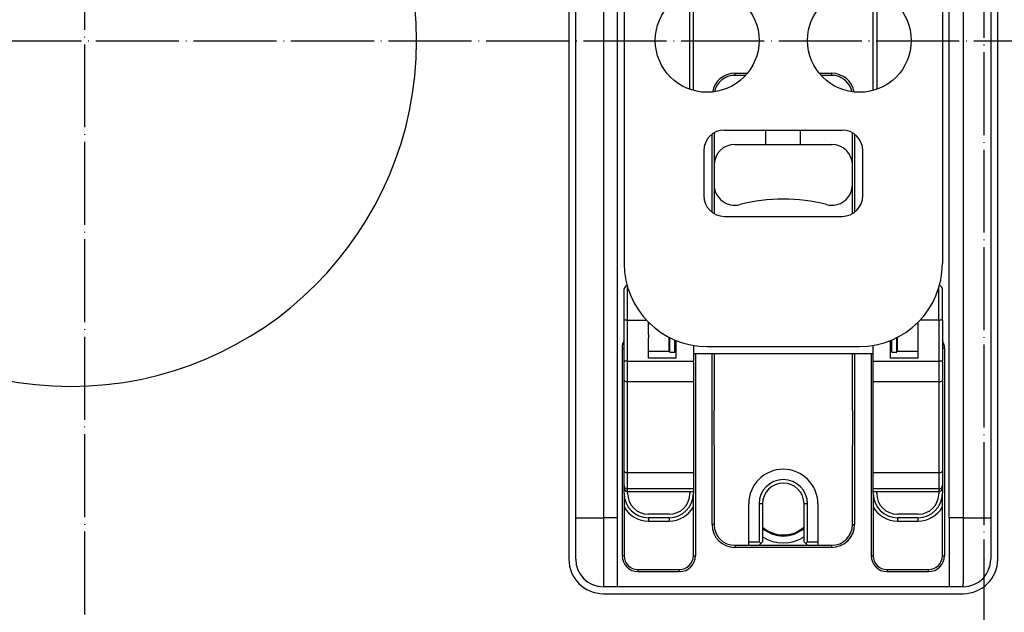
# Model space of a CAD drawing. Extents: x -1763 to 4575, y -3429 to 1051.
# Tile 139 of 174: x 2593 to 2735, y -1805 to -1719. Entities that reach past the tile are written whole.
import ezdxf

# ---------------------------------------------------------------- set-up
doc = ezdxf.new("R2010")
doc.units = 0
doc.linetypes.add('DASHED', pattern=[15, 7, -8])
doc.linetypes.add('DOT_CENTER', pattern=[14, 12, -1, 0, -1])
doc.layers.get('0').update_dxf_attribs({"linetype": 'CONTINUOUS'})
doc.layers.add('1', color=7, linetype='CONTINUOUS')

# ---------------------------------------------------------------- blocks, each defined once
blk = doc.blocks.new('E7018-24101__193', base_point=(2900, -1958.68))
at = {"color": 1, "linetype": 'CONTINUOUS'}
for p, q in [((2672, -1646.88), (2672, -1796.88)), ((2734, -1796.88), (2734, -1646.88)), ((2677, -1801.88), (2729, -1801.88))]:
    blk.add_line(p, q, dxfattribs=at)
for centre, radius, start, end in [((2600, -1721.88), 50, 90, -90), ((2600, -1721.88), 50, -90, 90), ((2677, -1796.88), 5, 180, -90), ((2729, -1796.88), 5, -90, 0)]:
    blk.add_arc(centre, radius, start, end, dxfattribs=at)
blk = doc.blocks.new('BUSHING_E7018-21702_1__260', base_point=(2708, -1793.38))
at = {"color": 1, "linetype": 'CONTINUOUS'}
for radius, start, end in [(5, 0, 180), (4.5, -131.8103, -75), (4.5, -75, -48.1897)]:
    blk.add_arc((2703, -1788.88), radius, start, end, dxfattribs=at)
blk = doc.blocks.new('BUSHINGS_POGOTOWER__263', base_point=(2708, -1793.38))
blk.add_blockref('BUSHING_E7018-21702_1__260', (2708, -1793.38))
blk = doc.blocks.new('SMALLPARTS__301', base_point=(2940, -1972.18))
blk.add_blockref('BUSHINGS_POGOTOWER__263', (2708, -1793.38))
blk = doc.blocks.new('E7018-64101__302', base_point=(2940, -1972.18))
for name, p in [('SMALLPARTS__301', (2940, -1972.18)), ('E7018-24101__193', (2900, -1958.68))]:
    blk.add_blockref(name, p)
blk = doc.blocks.new('DUT_BOARD__303', base_point=(2884.31, -1929.7))
at = {"color": 1, "linetype": 'CONTINUOUS'}
for start, end in [(90, -90), (-90, 90)]:
    blk.add_arc((2600, -1721.88), 50, start, end, dxfattribs=at)
blk = doc.blocks.new('STIFF_ASSY_DUTBD__304', base_point=(2940, -1972.18))
for name, p in [('E7018-64101__302', (2940, -1972.18)), ('DUT_BOARD__303', (2884.31, -1929.7))]:
    blk.add_blockref(name, p)
blk = doc.blocks.new('DOWEL_PIN_5X22DIN6325__346', base_point=(2693, -1780.38))
at = {"color": 1, "linetype": 'CONTINUOUS'}
blk.add_line((2693, -1780.38), (2693, -1775.38), dxfattribs=at)
blk = doc.blocks.new('DOWEL_PIN_5X22DIN6325__347', base_point=(2713, -1780.38))
at = {"color": 1, "linetype": 'CONTINUOUS'}
blk.add_line((2713, -1775.38), (2713, -1780.38), dxfattribs=at)
blk = doc.blocks.new('NEEDLE_BEARING_0509_1__348', base_point=(2725.5, -1781.38))
at = {"color": 1, "linetype": 'CONTINUOUS'}
blk.add_line((2725.5, -1774.38), (2725.5, -1781.38), dxfattribs=at)
blk = doc.blocks.new('NEEDLE_BEARING_0509_3__350', base_point=(2680.5, -1781.38))
at = {"color": 1, "linetype": 'CONTINUOUS'}
blk.add_line((2680.5, -1781.38), (2680.5, -1774.38), dxfattribs=at)
blk = doc.blocks.new('BEARING_PARTS__351', base_point=(2680.5, -1781.38))
for name, p in [('NEEDLE_BEARING_0509_3__350', (2680.5, -1781.38)), ('NEEDLE_BEARING_0509_1__348', (2725.5, -1781.38)), ('DOWEL_PIN_5X22DIN6325__346', (2693, -1780.38)), ('DOWEL_PIN_5X22DIN6325__347', (2713, -1780.38))]:
    blk.add_blockref(name, p)
blk = doc.blocks.new('PLATE_E7018-27702__352', base_point=(2673, -1800.88))
at = {"color": 1, "linetype": 'CONTINUOUS'}
for p, q in [((2673, -1743.88), (2673, -1699.88)), ((2733, -1699.88), (2733, -1743.88)), ((2673, -1745.88), (2673, -1743.88)), ((2733, -1743.88), (2733, -1745.88)), ((2673, -1746.88), (2673, -1745.88)), ((2733, -1745.88), (2733, -1746.88)), ((2673, -1748.88), (2673, -1746.88)), ((2733, -1746.88), (2733, -1748.88)), ((2673, -1775.38), (2673, -1748.88)), ((2733, -1748.88), (2733, -1775.38)), ((2683.5, -1764.38), (2683.5, -1764.88)), ((2686.5, -1764.88), (2686.5, -1764.79)), ((2719.5, -1764.79), (2719.5, -1764.88)), ((2722.5, -1764.88), (2722.5, -1764.38)), ((2680, -1770.97), (2680, -1768.38)), ((2680.5, -1771.22), (2680.5, -1768.38)), ((2690, -1768.38), (2690, -1771.22)), ((2716, -1771.22), (2716, -1768.38)), ((2725.5, -1768.38), (2725.5, -1771.22)), ((2726, -1768.38), (2726, -1770.97)), ((2680, -1784.14), (2680, -1770.97)), ((2680.5, -1774.38), (2680.5, -1771.22)), ((2690, -1771.22), (2690, -1784.39)), ((2716, -1784.39), (2716, -1771.22)), ((2725.5, -1771.22), (2725.5, -1774.38)), ((2726, -1770.97), (2726, -1784.14)), ((2680.5, -1781.38), (2680.5, -1774.38)), ((2725.5, -1774.38), (2725.5, -1781.38)), ((2673, -1777.38), (2673, -1775.38)), ((2733, -1775.38), (2733, -1777.38)), ((2673, -1777.88), (2673, -1777.38)), ((2733, -1777.38), (2733, -1777.88)), ((2673, -1778.38), (2673, -1777.88)), ((2673, -1780.38), (2673, -1778.38)), ((2733, -1777.88), (2733, -1778.38)), ((2733, -1778.38), (2733, -1780.38)), ((2673, -1790.88), (2673, -1780.38)), ((2733, -1780.38), (2733, -1790.88)), ((2680.5, -1784.39), (2680.5, -1781.38)), ((2725.5, -1781.38), (2725.5, -1784.39)), ((2680, -1786.23), (2680, -1784.14)), ((2680.5, -1786.71), (2680.5, -1784.39)), ((2690, -1784.39), (2690, -1786.71)), ((2716, -1786.71), (2716, -1784.39)), ((2725.5, -1784.39), (2725.5, -1786.71)), ((2726, -1784.14), (2726, -1786.23)), ((2680, -1786.59), (2680, -1786.23)), ((2680, -1787.38), (2680, -1786.59)), ((2680.5, -1787.09), (2680.5, -1786.71)), ((2680.5, -1787.38), (2680.5, -1787.09)), ((2689.5, -1787.09), (2689.5, -1787.38)), ((2690, -1786.71), (2690, -1787.09)), ((2690, -1787.09), (2690, -1787.38)), ((2716, -1787.09), (2716, -1786.71)), ((2716, -1787.38), (2716, -1787.09)), ((2716.5, -1787.38), (2716.5, -1787.09)), ((2725.5, -1786.71), (2725.5, -1787.09)), ((2725.5, -1787.09), (2725.5, -1787.38)), ((2726, -1786.23), (2726, -1786.59)), ((2726, -1786.59), (2726, -1787.38)), ((2686.5, -1790.38), (2683.5, -1790.38)), ((2722.5, -1790.38), (2719.5, -1790.38)), ((2673, -1796.88), (2673, -1790.88)), ((2686.5, -1790.88), (2683.5, -1790.88)), ((2683.5, -1790.88), (2683.5, -1791.38)), ((2683.5, -1791.38), (2686.5, -1791.38)), ((2686.5, -1790.88), (2686.5, -1791.38)), ((2722.5, -1790.88), (2719.5, -1790.88)), ((2719.5, -1790.88), (2719.5, -1791.38)), ((2719.5, -1791.38), (2722.5, -1791.38)), ((2722.5, -1791.38), (2722.5, -1790.88)), ((2733, -1790.88), (2733, -1796.88)), ((2677, -1800.38), (2677, -1800.88)), ((2729, -1800.88), (2729, -1800.38)), ((2679, -1800.88), (2677, -1800.88)), ((2727, -1800.88), (2679, -1800.88)), ((2729, -1800.88), (2727, -1800.88))]:
    blk.add_line(p, q, dxfattribs=at)
for centre, radius, start, end in [((2686.5, -1768.38), 3.5, 88.3628, 90), ((2686.5, -1768.38), 3, 88.0898, 90), ((2686.5, -1768.38), 3, 70.5288, 74.534), ((2719.5, -1768.38), 3, 105.466, 109.4712), ((2719.5, -1768.38), 3.5, 90, 91.6372), ((2719.5, -1768.38), 3, 90, 91.9102), ((2683.5, -1787.38), 3.5, 180, -90), ((2683.5, -1787.38), 3, 180, -90), ((2686.5, -1787.38), 3, -90, 0), ((2686.5, -1787.38), 3.5, -90, 0), ((2719.5, -1787.38), 3.5, 180, -90), ((2719.5, -1787.38), 3, 180, -90), ((2722.5, -1787.38), 3, -90, 0), ((2722.5, -1787.38), 3.5, -90, 0), ((2683.5, -1787.38), 4, -151.045, -90), ((2686.5, -1787.38), 4, -90, -28.955), ((2719.5, -1787.38), 4, -151.045, -90), ((2722.5, -1787.38), 4, -90, -28.955), ((2703, -1788.93), 4.6, -130.7057, -49.2943), ((2703, -1788.93), 5.6, -122.3924, -57.6076), ((2677, -1796.88), 4, 180, -90), ((2729, -1796.88), 4, -90, 0)]:
    blk.add_arc(centre, radius, start, end, dxfattribs=at)
blk = doc.blocks.new('PLATE_ASSY_E7018-67702_353', base_point=(2673, -1800.88))
for name, p in [('PLATE_E7018-27702__352', (2673, -1800.88)), ('BEARING_PARTS__351', (2680.5, -1781.38))]:
    blk.add_blockref(name, p)
blk = doc.blocks.new('DOWEL_PIN_5X50_DIN6325_354', base_point=(2700.5, -1736.88))
at = {"color": 1, "linetype": 'CONTINUOUS'}
for p, q in [((2700.5, -1708.88), (2700.5, -1706.88)), ((2705.5, -1708.88), (2705.5, -1706.88)), ((2700.5, -1736.88), (2700.5, -1734.79)), ((2705.5, -1736.88), (2705.5, -1734.79))]:
    blk.add_line(p, q, dxfattribs=at)
blk = doc.blocks.new('LATCH_E7018-21201_1__356', base_point=(2693, -1794.88))
at = {"color": 1, "linetype": 'CONTINUOUS'}
for p, q in [((2696, -1736.88), (2710, -1736.88)), ((2693, -1739.88), (2693, -1742.68)), ((2713, -1742.68), (2713, -1739.88)), ((2693, -1742.68), (2693, -1746.38)), ((2713, -1745.88), (2713, -1742.68)), ((2713, -1746.89), (2713, -1745.88)), ((2693, -1746.38), (2693, -1746.89)), ((2693, -1767.19), (2693, -1775.38)), ((2713, -1775.38), (2713, -1767.19)), ((2693, -1780.38), (2693, -1775.38)), ((2713, -1775.38), (2713, -1780.38)), ((2693, -1780.38), (2693, -1787.88)), ((2713, -1787.78), (2713, -1780.38)), ((2693, -1787.88), (2693, -1791.88)), ((2698, -1794.38), (2698, -1788.88)), ((2699.5, -1788.88), (2699.5, -1794.38)), ((2700, -1788.88), (2699.5, -1788.88)), ((2700, -1788.88), (2700, -1794.38)), ((2706, -1794.38), (2706, -1788.88)), ((2706.5, -1788.88), (2706, -1788.88)), ((2706.5, -1794.38), (2706.5, -1788.88)), ((2708, -1788.88), (2708, -1794.38)), ((2713, -1791.88), (2713, -1787.78)), ((2698, -1794.88), (2698, -1794.38)), ((2698, -1794.38), (2699.5, -1794.38)), ((2699.5, -1794.38), (2699.75, -1794.63)), ((2699.75, -1794.63), (2699.5, -1794.88)), ((2700, -1794.38), (2699.75, -1794.63)), ((2706, -1794.38), (2706.25, -1794.63)), ((2706.5, -1794.38), (2706.25, -1794.63)), ((2706.5, -1794.88), (2706.25, -1794.63)), ((2706.5, -1794.38), (2708, -1794.38)), ((2708, -1794.38), (2708, -1794.88)), ((2696, -1794.88), (2698, -1794.88)), ((2698, -1794.88), (2699.5, -1794.88)), ((2706.5, -1794.88), (2708, -1794.88)), ((2708, -1794.88), (2710, -1794.88))]:
    blk.add_line(p, q, dxfattribs=at)
for centre, radius, start, end in [((2696, -1739.88), 3, 90, 180), ((2710, -1739.88), 3, 0, 90), ((2696, -1742.68), 3, 180, -75.5225), ((2710, -1742.68), 3, -104.4775, 0), ((2703, -1769.79), 25, 90, 104.4775), ((2703, -1769.79), 25, 75.5225, 90), ((2703, -1788.88), 5, 0, 180), ((2703, -1788.88), 3.5, 0, 180), ((2703, -1788.88), 3, 0, 180), ((2696, -1791.88), 3, 180, -90), ((2710, -1791.88), 3, -90, 0)]:
    blk.add_arc(centre, radius, start, end, dxfattribs=at)
blk = doc.blocks.new('LOCK_ASSY__357', base_point=(2693, -1794.88))
for name, p in [('DOWEL_PIN_5X50_DIN6325_354', (2700.5, -1736.88)), ('LATCH_E7018-21201_1__356', (2693, -1794.88))]:
    blk.add_blockref(name, p)
blk = doc.blocks.new('LEVER_E7018-25001__358', base_point=(2680, -1766.12))
at = {"color": 1, "linetype": 'CONTINUOUS'}
for p, q in [((2681, -1657.3), (2683.5, -1657.3)), ((2681, -1657.79), (2681, -1657.3)), ((2681, -1658.52), (2681, -1657.79)), ((2683.5, -1657.79), (2681, -1657.79)), ((2686.5, -1657.3), (2690, -1657.3)), ((2690, -1657.79), (2686.5, -1657.79)), ((2690, -1657.3), (2690, -1657.79)), ((2690, -1657.79), (2690, -1658.52)), ((2716, -1657.3), (2719.5, -1657.3)), ((2716, -1657.79), (2716, -1657.3)), ((2719.5, -1657.79), (2716, -1657.79)), ((2716, -1658.52), (2716, -1657.79)), ((2722.5, -1657.3), (2725, -1657.3)), ((2725, -1657.79), (2722.5, -1657.79)), ((2725, -1657.79), (2725, -1657.3)), ((2725, -1658.52), (2725, -1657.79)), ((2680, -1658.71), (2680, -1658.3)), ((2680, -1659.12), (2680, -1658.71)), ((2680, -1660.55), (2680, -1659.12)), ((2681, -1658.52), (2681, -1659.69)), ((2683.5, -1658.52), (2681, -1658.52)), ((2690, -1658.52), (2686.5, -1658.52)), ((2690, -1658.52), (2690, -1659.69)), ((2719.5, -1658.52), (2716, -1658.52)), ((2716, -1659.69), (2716, -1658.52)), ((2725, -1658.52), (2722.5, -1658.52)), ((2725, -1658.52), (2725, -1659.69)), ((2726, -1658.3), (2726, -1658.71)), ((2726, -1658.71), (2726, -1659.12)), ((2726, -1659.12), (2726, -1660.55)), ((2680, -1661.55), (2680, -1660.55)), ((2681, -1660.69), (2681, -1659.69)), ((2683.5, -1659.69), (2681, -1659.69)), ((2681, -1662.92), (2681, -1660.69)), ((2683.5, -1660.69), (2681, -1660.69)), ((2690, -1659.69), (2686.5, -1659.69)), ((2690, -1660.69), (2686.5, -1660.69)), ((2690, -1659.69), (2690, -1660.69)), ((2690, -1660.69), (2690, -1663.42)), ((2719.5, -1659.69), (2716, -1659.69)), ((2716, -1660.69), (2716, -1659.69)), ((2719.5, -1660.69), (2716, -1660.69)), ((2716, -1663.42), (2716, -1660.69)), ((2725, -1659.69), (2722.5, -1659.69)), ((2725, -1660.69), (2722.5, -1660.69)), ((2725, -1660.69), (2725, -1659.69)), ((2725, -1662.92), (2725, -1660.69)), ((2726, -1660.55), (2726, -1661.55)), ((2680, -1663.42), (2680, -1661.55)), ((2726, -1661.55), (2726, -1663.42)), ((2680, -1664.42), (2680, -1663.42)), ((2690, -1663.42), (2690, -1664.42)), ((2716, -1664.42), (2716, -1663.42)), ((2726, -1663.42), (2726, -1664.42)), ((2680, -1668.38), (2680, -1664.42)), ((2690, -1664.42), (2690, -1668.88)), ((2716, -1668.88), (2716, -1664.42)), ((2726, -1664.42), (2726, -1668.38)), ((2680, -1669.38), (2680, -1668.38)), ((2680, -1675.29), (2680, -1669.38)), ((2690, -1668.88), (2690, -1669.88)), ((2716, -1669.88), (2716, -1668.88)), ((2726, -1668.38), (2726, -1669.38)), ((2726, -1669.38), (2726, -1675.29)), ((2690, -1669.88), (2690, -1675.29)), ((2716, -1675.29), (2716, -1669.88)), ((2680, -1675.38), (2680, -1675.29)), ((2680, -1675.38), (2680, -1676.21)), ((2680, -1681.18), (2680, -1676.21)), ((2690, -1675.29), (2690, -1675.34)), ((2690, -1675.34), (2690, -1675.38)), ((2690, -1675.38), (2690, -1680.31)), ((2716, -1675.34), (2716, -1675.29)), ((2716, -1675.38), (2716, -1675.34)), ((2716, -1680.31), (2716, -1675.38)), ((2726, -1675.29), (2726, -1675.38)), ((2726, -1675.38), (2726, -1676.21)), ((2726, -1681.18), (2726, -1676.21)), ((2681, -1680.31), (2681, -1688.97)), ((2690, -1680.62), (2690, -1680.31)), ((2690, -1680.62), (2716, -1680.62)), ((2716, -1680.62), (2716, -1680.31)), ((2725, -1680.31), (2725, -1688.97)), ((2680, -1681.18), (2680, -1684.38)), ((2726, -1681.18), (2726, -1684.38)), ((2680, -1684.38), (2680, -1688.97)), ((2726, -1684.38), (2726, -1688.97)), ((2680, -1688.97), (2680, -1737.29)), ((2680, -1688.97), (2681, -1688.97)), ((2725, -1688.97), (2681, -1688.97)), ((2725, -1688.97), (2726, -1688.97)), ((2726, -1688.97), (2726, -1737.29)), ((2711.5, -1696.38), (2694.5, -1696.38)), ((2691.5, -1699.38), (2691.5, -1705.88)), ((2714.5, -1705.88), (2714.5, -1699.38)), ((2694.5, -1708.88), (2711.5, -1708.88)), ((2694.5, -1734.79), (2711.5, -1734.79)), ((2680, -1737.29), (2680, -1748.16)), ((2691.5, -1737.79), (2691.5, -1744.29)), ((2714.5, -1744.29), (2714.5, -1737.79)), ((2726, -1737.29), (2726, -1748.16)), ((2694.5, -1747.29), (2711.5, -1747.29)), ((2680, -1748.16), (2680, -1749.16)), ((2680, -1749.16), (2680, -1754.12)), ((2726, -1748.16), (2726, -1749.16)), ((2726, -1749.16), (2726, -1754.12)), ((2692, -1766.12), (2714, -1766.12))]:
    blk.add_line(p, q, dxfattribs=at)
for centre in [(2692, -1721.83), (2714, -1721.83)]:
    blk.add_circle(centre, 7.5, dxfattribs=at)
for centre, radius, start, end in [((2681, -1658.3), 1, 90, 180), ((2725, -1658.3), 1, 0, 90), ((2694.5, -1699.38), 3, 90, 180), ((2711.5, -1699.38), 3, 0, 90), ((2694.5, -1705.88), 3, 180, -90), ((2711.5, -1705.88), 3, -90, 0), ((2694.5, -1737.79), 3, 90, 180), ((2711.5, -1737.79), 3, 0, 90), ((2694.5, -1744.29), 3, 180, -90), ((2711.5, -1744.29), 3, -90, 0), ((2692, -1754.12), 12, 180, -90), ((2714, -1754.12), 12, -90, 0)]:
    blk.add_arc(centre, radius, start, end, dxfattribs=at)
for points in [[(2680, -1658.71), (2680, -1658.55), (2680.05, -1658.39), (2680.22, -1658.11), (2680.35, -1657.99), (2680.65, -1657.83), (2680.82, -1657.79), (2681, -1657.79)], [(2725, -1657.79), (2725.18, -1657.79), (2725.35, -1657.83), (2725.65, -1657.99), (2725.78, -1658.11), (2725.95, -1658.39), (2726, -1658.55), (2726, -1658.71)], [(2681, -1658.52), (2680.82, -1658.52), (2680.65, -1658.54), (2680.35, -1658.65), (2680.22, -1658.73), (2680.05, -1658.91), (2680, -1659.02), (2680, -1659.12)], [(2725, -1658.52), (2725.18, -1658.52), (2725.35, -1658.54), (2725.65, -1658.65), (2725.78, -1658.73), (2725.95, -1658.91), (2726, -1659.02), (2726, -1659.12)], [(2681, -1659.69), (2680.82, -1659.69), (2680.65, -1659.73), (2680.35, -1659.88), (2680.22, -1659.99), (2680.05, -1660.25), (2680, -1660.4), (2680, -1660.55)], [(2680, -1661.55), (2680, -1661.4), (2680.05, -1661.25), (2680.22, -1660.99), (2680.35, -1660.88), (2680.65, -1660.73), (2680.82, -1660.69), (2681, -1660.69)], [(2726, -1660.55), (2726, -1660.4), (2725.95, -1660.25), (2725.78, -1659.99), (2725.65, -1659.88), (2725.35, -1659.73), (2725.18, -1659.69), (2725, -1659.69)], [(2725, -1660.69), (2725.18, -1660.69), (2725.35, -1660.73), (2725.65, -1660.88), (2725.78, -1660.99), (2725.95, -1661.25), (2726, -1661.4), (2726, -1661.55)], [(2681, -1680.31), (2680.82, -1680.31), (2680.65, -1680.35), (2680.35, -1680.5), (2680.22, -1680.61), (2680.05, -1680.88), (2680, -1681.03), (2680, -1681.18)], [(2726, -1681.18), (2726, -1681.03), (2725.95, -1680.88), (2725.78, -1680.61), (2725.65, -1680.5), (2725.35, -1680.35), (2725.18, -1680.31), (2725, -1680.31)]]:
    blk.add_open_spline(points, degree=3, knots=[0, 0, 0, 0, 1, 1, 2, 2, 3, 3, 3, 3], dxfattribs=at)
blk = doc.blocks.new('RETAIN_RING_DIN6799-4__360', base_point=(2686.6, -1766.94))
at = {"color": 1, "linetype": 'CONTINUOUS'}
for p, q in [((2686.6, -1766.94), (2686.6, -1764.84)), ((2687.3, -1766.94), (2687.3, -1765.16)), ((2686.6, -1766.94), (2687.3, -1766.94))]:
    blk.add_line(p, q, dxfattribs=at)
blk = doc.blocks.new('RETAIN_RING_DIN6799-4__361', base_point=(2718.7, -1766.94))
at = {"color": 1, "linetype": 'CONTINUOUS'}
for p, q in [((2719.4, -1766.94), (2719.4, -1764.84)), ((2718.7, -1766.94), (2718.7, -1765.16)), ((2718.7, -1766.94), (2719.4, -1766.94))]:
    blk.add_line(p, q, dxfattribs=at)
blk = doc.blocks.new('CAM_E7018-25002__362', base_point=(2680, -1787.09))
at = {"color": 1, "linetype": 'CONTINUOUS'}
for p, q in [((2680.5, -1762.29), (2680.5, -1757.55)), ((2725.5, -1762.29), (2725.5, -1757.55)), ((2680, -1760.09), (2680, -1757.79)), ((2726, -1760.09), (2726, -1757.79)), ((2680, -1762.29), (2680, -1760.09)), ((2726, -1762.29), (2726, -1760.09)), ((2680, -1764.49), (2680, -1762.29)), ((2680.5, -1762.29), (2680, -1762.29)), ((2680.5, -1762.29), (2683.21, -1762.29)), ((2680.5, -1768.22), (2680.5, -1762.29)), ((2683.5, -1762.79), (2683.5, -1762.59)), ((2683.5, -1764.38), (2683.5, -1762.79)), ((2722.5, -1762.79), (2722.5, -1762.59)), ((2722.5, -1764.38), (2722.5, -1762.79)), ((2725.5, -1762.29), (2722.79, -1762.29)), ((2725.5, -1762.29), (2725.5, -1768.22)), ((2726, -1762.29), (2725.5, -1762.29)), ((2726, -1762.29), (2726, -1764.49)), ((2680, -1766.38), (2680, -1764.49)), ((2683.5, -1764.38), (2683.5, -1764.88)), ((2722.5, -1764.88), (2722.5, -1764.38)), ((2726, -1764.49), (2726, -1766.38)), ((2683.5, -1765.38), (2683.5, -1764.88)), ((2683.5, -1766.79), (2683.5, -1765.38)), ((2687.5, -1767.79), (2687.5, -1765.24)), ((2690, -1765.95), (2690, -1766.38)), ((2716, -1766.38), (2716, -1765.95)), ((2718.5, -1767.79), (2718.5, -1765.24)), ((2722.5, -1765.38), (2722.5, -1764.88)), ((2722.5, -1766.79), (2722.5, -1765.38)), ((2680, -1768.22), (2680, -1766.38)), ((2683.5, -1767.79), (2683.5, -1766.79)), ((2690, -1766.38), (2690, -1767.19)), ((2716, -1767.19), (2690, -1767.19)), ((2690, -1767.19), (2690, -1768.22)), ((2716, -1767.19), (2716, -1766.38)), ((2716, -1768.22), (2716, -1767.19)), ((2722.5, -1767.79), (2722.5, -1766.79)), ((2726, -1766.38), (2726, -1768.22)), ((2680, -1768.38), (2680, -1768.22)), ((2680.5, -1768.22), (2680, -1768.22)), ((2680, -1770.97), (2680, -1768.38)), ((2680.5, -1768.38), (2680.5, -1768.22)), ((2680.5, -1768.22), (2690, -1768.22)), ((2680.5, -1771.22), (2680.5, -1768.38)), ((2687.5, -1767.79), (2683.5, -1767.79)), ((2690, -1768.38), (2690, -1768.22)), ((2690, -1768.38), (2690, -1771.22)), ((2716, -1768.38), (2716, -1768.22)), ((2716, -1768.22), (2725.5, -1768.22)), ((2716, -1771.22), (2716, -1768.38)), ((2722.5, -1767.79), (2718.5, -1767.79)), ((2725.5, -1768.38), (2725.5, -1768.22)), ((2726, -1768.22), (2725.5, -1768.22)), ((2725.5, -1768.38), (2725.5, -1771.22)), ((2726, -1768.38), (2726, -1768.22)), ((2726, -1768.38), (2726, -1770.97)), ((2680, -1784.14), (2680, -1770.97)), ((2690, -1771.22), (2680.5, -1771.22)), ((2680.5, -1774.38), (2680.5, -1771.22)), ((2690, -1771.22), (2690, -1784.39)), ((2716, -1784.39), (2716, -1771.22)), ((2725.5, -1771.22), (2716, -1771.22)), ((2725.5, -1771.22), (2725.5, -1774.38)), ((2726, -1770.97), (2726, -1784.14)), ((2680.5, -1781.38), (2680.5, -1774.38)), ((2725.5, -1774.38), (2725.5, -1781.38)), ((2680.5, -1784.39), (2680.5, -1781.38)), ((2725.5, -1781.38), (2725.5, -1784.39)), ((2680, -1786.23), (2680, -1784.14)), ((2690, -1784.39), (2680.5, -1784.39)), ((2680.5, -1786.71), (2680.5, -1784.39)), ((2690, -1784.39), (2690, -1786.71)), ((2716, -1786.71), (2716, -1784.39)), ((2725.5, -1784.39), (2716, -1784.39)), ((2725.5, -1784.39), (2725.5, -1786.71)), ((2726, -1784.14), (2726, -1786.23)), ((2680, -1786.59), (2680, -1786.23)), ((2690, -1786.71), (2680.5, -1786.71)), ((2680.5, -1787.09), (2680.5, -1786.71)), ((2680.5, -1787.09), (2690, -1787.09)), ((2690, -1786.71), (2690, -1787.09)), ((2716, -1787.09), (2716, -1786.71)), ((2725.5, -1786.71), (2716, -1786.71)), ((2716, -1787.09), (2725.5, -1787.09)), ((2725.5, -1786.71), (2725.5, -1787.09)), ((2726, -1786.23), (2726, -1786.59))]:
    blk.add_line(p, q, dxfattribs=at)
for centre, start, end in [((2680.5, -1757.79), 98.3013, 180), ((2725.5, -1757.79), 0, 81.6987), ((2680.5, -1786.59), 180, -90), ((2725.5, -1786.59), -90, 0)]:
    blk.add_arc(centre, 0.5, start, end, dxfattribs=at)
for points in [[(2680, -1770.97), (2680, -1771.01), (2680.02, -1771.06), (2680.11, -1771.13), (2680.17, -1771.16), (2680.33, -1771.21), (2680.41, -1771.22), (2680.5, -1771.22)], [(2725.5, -1771.22), (2725.59, -1771.22), (2725.67, -1771.21), (2725.83, -1771.16), (2725.89, -1771.13), (2725.98, -1771.06), (2726, -1771.01), (2726, -1770.97)], [(2680, -1784.14), (2680, -1784.18), (2680.02, -1784.23), (2680.11, -1784.3), (2680.17, -1784.33), (2680.33, -1784.38), (2680.41, -1784.39), (2680.5, -1784.39)], [(2725.5, -1784.39), (2725.59, -1784.39), (2725.67, -1784.38), (2725.83, -1784.33), (2725.89, -1784.3), (2725.98, -1784.23), (2726, -1784.18), (2726, -1784.14)], [(2680, -1786.23), (2680, -1786.31), (2680.02, -1786.4), (2680.11, -1786.54), (2680.17, -1786.6), (2680.33, -1786.68), (2680.41, -1786.71), (2680.5, -1786.71)], [(2725.5, -1786.71), (2725.59, -1786.71), (2725.67, -1786.68), (2725.83, -1786.6), (2725.89, -1786.54), (2725.98, -1786.4), (2726, -1786.31), (2726, -1786.23)]]:
    blk.add_open_spline(points, degree=3, knots=[0, 0, 0, 0, 1, 1, 2, 2, 3, 3, 3, 3], dxfattribs=at)
blk = doc.blocks.new('PIN_E7018-23702_1__363', base_point=(2680, -1764.79))
at = {"color": 1, "linetype": 'CONTINUOUS'}
for p, q in [((2680, -1762.29), (2680, -1760.09)), ((2726, -1762.29), (2726, -1760.09)), ((2680, -1764.49), (2680, -1762.29)), ((2726, -1762.29), (2726, -1764.49)), ((2686.5, -1764.79), (2686.51, -1764.79)), ((2719.49, -1764.79), (2719.5, -1764.79))]:
    blk.add_line(p, q, dxfattribs=at)
blk = doc.blocks.new('RAIL_E7018-23701_1__365', base_point=(2680, -1766.79))
at = {"color": 1, "linetype": 'CONTINUOUS'}
for p, q in [((2683.5, -1649.79), (2683.5, -1645.79)), ((2683.5, -1645.79), (2686.5, -1645.79)), ((2686.5, -1649.79), (2686.5, -1645.79)), ((2683.5, -1649.79), (2686.5, -1649.79)), ((2683.5, -1652.38), (2683.5, -1649.79)), ((2686.5, -1652.38), (2686.5, -1649.79)), ((2683.5, -1652.38), (2683.5, -1652.88)), ((2686.5, -1652.88), (2686.5, -1652.38)), ((2683.5, -1653.38), (2683.5, -1652.88)), ((2683.5, -1662.92), (2683.5, -1653.38)), ((2686.5, -1653.38), (2686.5, -1652.88)), ((2686.5, -1662.92), (2686.5, -1653.38)), ((2680.5, -1662.92), (2680, -1663.42)), ((2680, -1664.42), (2680, -1663.42)), ((2683.5, -1662.92), (2680.5, -1662.92)), ((2680.5, -1664.42), (2680.5, -1662.92)), ((2683.5, -1664.42), (2683.5, -1662.92)), ((2689.5, -1662.92), (2686.5, -1662.92)), ((2686.5, -1664.42), (2686.5, -1662.92)), ((2689.5, -1662.92), (2690, -1663.42)), ((2689.5, -1662.92), (2689.5, -1664.42)), ((2690, -1663.42), (2690, -1664.42)), ((2680.5, -1664.42), (2680, -1664.42)), ((2680, -1668.38), (2680, -1664.42)), ((2683.5, -1664.42), (2680.5, -1664.42)), ((2689.5, -1664.42), (2686.5, -1664.42)), ((2689.5, -1664.42), (2690, -1664.42)), ((2690, -1664.42), (2690, -1668.88)), ((2680, -1669.38), (2680, -1668.38)), ((2680, -1675.29), (2680, -1669.38)), ((2690, -1668.88), (2690, -1669.88)), ((2690, -1669.88), (2690, -1675.29)), ((2680, -1675.38), (2680, -1675.29)), ((2680, -1675.38), (2680, -1676.21)), ((2680, -1681.18), (2680, -1676.21)), ((2680.5, -1675.38), (2680.5, -1675.29)), ((2690, -1675.29), (2690, -1675.34)), ((2690, -1675.34), (2690, -1675.38)), ((2690, -1675.38), (2690, -1680.31)), ((2690, -1680.62), (2690, -1680.31)), ((2680, -1681.18), (2680, -1684.38)), ((2680, -1684.38), (2680, -1688.97)), ((2680, -1688.97), (2680, -1737.29)), ((2689.5, -1728.9), (2689.5, -1714.76)), ((2690, -1729.06), (2690, -1714.61)), ((2680, -1737.29), (2680, -1748.16)), ((2680, -1748.16), (2680, -1749.16)), ((2683.5, -1762.79), (2683.5, -1762.59)), ((2683.5, -1764.38), (2683.5, -1762.79)), ((2683.5, -1762.79), (2683.7, -1762.79)), ((2683.5, -1764.38), (2683.5, -1764.88)), ((2686.5, -1764.88), (2686.5, -1764.79)), ((2683.5, -1765.38), (2683.5, -1764.88)), ((2683.5, -1766.79), (2683.5, -1765.38)), ((2686.5, -1765.38), (2686.5, -1764.88)), ((2686.5, -1766.79), (2686.5, -1765.38)), ((2683.5, -1766.79), (2686.5, -1766.79))]:
    blk.add_line(p, q, dxfattribs=at)
blk = doc.blocks.new('RAIL_E7018-23701_2__366', base_point=(2716, -1766.79))
at = {"color": 1, "linetype": 'CONTINUOUS'}
for p, q in [((2719.5, -1645.79), (2722.5, -1645.79)), ((2719.5, -1649.79), (2719.5, -1645.79)), ((2722.5, -1649.79), (2722.5, -1645.79)), ((2719.5, -1649.79), (2722.5, -1649.79)), ((2719.5, -1652.38), (2719.5, -1649.79)), ((2722.5, -1652.38), (2722.5, -1649.79)), ((2719.5, -1652.38), (2719.5, -1652.88)), ((2722.5, -1652.88), (2722.5, -1652.38)), ((2719.5, -1653.38), (2719.5, -1652.88)), ((2719.5, -1662.92), (2719.5, -1653.38)), ((2722.5, -1653.38), (2722.5, -1652.88)), ((2722.5, -1662.92), (2722.5, -1653.38)), ((2716.5, -1662.92), (2716, -1663.42)), ((2716, -1664.42), (2716, -1663.42)), ((2719.5, -1662.92), (2716.5, -1662.92)), ((2716.5, -1664.42), (2716.5, -1662.92)), ((2719.5, -1664.42), (2719.5, -1662.92)), ((2722.5, -1664.42), (2722.5, -1662.92)), ((2725.5, -1662.92), (2722.5, -1662.92)), ((2725.5, -1662.92), (2725.5, -1664.42)), ((2725.5, -1662.92), (2726, -1663.42)), ((2726, -1663.42), (2726, -1664.42)), ((2716, -1668.88), (2716, -1664.42)), ((2716.5, -1664.42), (2716, -1664.42)), ((2719.5, -1664.42), (2716.5, -1664.42)), ((2725.5, -1664.42), (2722.5, -1664.42)), ((2725.5, -1664.42), (2726, -1664.42)), ((2726, -1664.42), (2726, -1668.38)), ((2716, -1669.88), (2716, -1668.88)), ((2726, -1668.38), (2726, -1669.38)), ((2726, -1669.38), (2726, -1675.29)), ((2716, -1675.29), (2716, -1669.88)), ((2716, -1675.34), (2716, -1675.29)), ((2716, -1675.38), (2716, -1675.34)), ((2716, -1680.31), (2716, -1675.38)), ((2716.5, -1675.38), (2716.5, -1675.29)), ((2725.5, -1675.29), (2725.5, -1675.38)), ((2726, -1675.29), (2726, -1675.38)), ((2726, -1675.38), (2726, -1676.21)), ((2726, -1681.18), (2726, -1676.21)), ((2716, -1680.62), (2716, -1680.31)), ((2726, -1681.18), (2726, -1684.38)), ((2726, -1684.38), (2726, -1688.97)), ((2726, -1688.97), (2726, -1737.29)), ((2716, -1729.06), (2716, -1714.61)), ((2716.5, -1714.76), (2716.5, -1728.9)), ((2726, -1737.29), (2726, -1748.16)), ((2726, -1748.16), (2726, -1749.16)), ((2722.3, -1762.79), (2722.5, -1762.79)), ((2722.5, -1762.79), (2722.5, -1762.59)), ((2722.5, -1764.38), (2722.5, -1762.79)), ((2719.5, -1764.79), (2719.5, -1764.88)), ((2722.5, -1764.88), (2722.5, -1764.38)), ((2719.5, -1765.38), (2719.5, -1764.88)), ((2719.5, -1766.79), (2719.5, -1765.38)), ((2722.5, -1765.38), (2722.5, -1764.88)), ((2722.5, -1766.79), (2722.5, -1765.38)), ((2719.5, -1766.79), (2722.5, -1766.79))]:
    blk.add_line(p, q, dxfattribs=at)
blk = doc.blocks.new('CLAMP_ASSY__368', base_point=(2680, -1787.09))
for name, p in [('RAIL_E7018-23701_1__365', (2680, -1766.79)), ('RAIL_E7018-23701_2__366', (2716, -1766.79)), ('LEVER_E7018-25001__358', (2680, -1766.12)), ('CAM_E7018-25002__362', (2680, -1787.09)), ('PIN_E7018-23702_1__363', (2680, -1764.79)), ('RETAIN_RING_DIN6799-4__360', (2686.6, -1766.94)), ('RETAIN_RING_DIN6799-4__361', (2718.7, -1766.94))]:
    blk.add_blockref(name, p)
blk = doc.blocks.new('PIN_E7018-23703_8__370', base_point=(2729, -1780.38))
at = {"color": 1, "linetype": 'CONTINUOUS'}
for p, q in [((2729, -1775.38), (2729, -1775.88)), ((2729, -1775.88), (2729, -1779.88)), ((2733, -1775.38), (2733, -1777.38)), ((2733, -1778.38), (2733, -1780.38)), ((2729, -1779.88), (2729, -1780.32)), ((2729, -1780.32), (2729, -1780.38))]:
    blk.add_line(p, q, dxfattribs=at)
blk = doc.blocks.new('PIN_E7018-23703_7__371', base_point=(2729, -1748.88))
at = {"color": 1, "linetype": 'CONTINUOUS'}
for p, q in [((2729, -1743.88), (2729, -1744.38)), ((2729, -1744.38), (2729, -1748.38)), ((2733, -1743.88), (2733, -1745.88)), ((2733, -1746.88), (2733, -1748.88)), ((2729, -1748.38), (2729, -1748.82)), ((2729, -1748.82), (2729, -1748.88))]:
    blk.add_line(p, q, dxfattribs=at)
blk = doc.blocks.new('PIN_E7018-23703_2__375', base_point=(2673, -1748.88))
at = {"color": 1, "linetype": 'CONTINUOUS'}
for p, q in [((2673, -1745.88), (2673, -1743.88)), ((2677, -1743.88), (2677, -1744.38)), ((2677, -1744.38), (2677, -1748.38)), ((2673, -1748.88), (2673, -1746.88)), ((2677, -1748.38), (2677, -1748.88))]:
    blk.add_line(p, q, dxfattribs=at)
blk = doc.blocks.new('PIN_E7018-23703_1__376', base_point=(2673, -1780.38))
at = {"color": 1, "linetype": 'CONTINUOUS'}
for p, q in [((2673, -1777.38), (2673, -1775.38)), ((2677, -1775.38), (2677, -1775.88)), ((2677, -1775.88), (2677, -1779.88)), ((2673, -1780.38), (2673, -1778.38)), ((2677, -1779.88), (2677, -1780.38))]:
    blk.add_line(p, q, dxfattribs=at)
blk = doc.blocks.new('LATCHPINS__377', base_point=(2673, -1780.38))
for name, p in [('PIN_E7018-23703_2__375', (2673, -1748.88)), ('PIN_E7018-23703_7__371', (2729, -1748.88)), ('PIN_E7018-23703_1__376', (2673, -1780.38)), ('PIN_E7018-23703_8__370', (2729, -1780.38))]:
    blk.add_blockref(name, p)
blk = doc.blocks.new('Z_STAGE_PLATE__378', base_point=(2673, -1800.88))
at = {"color": 1, "linetype": 'CONTINUOUS'}
for p, q in [((2679, -1652.88), (2679, -1790.88)), ((2727, -1790.88), (2727, -1652.88)), ((2673, -1743.88), (2673, -1699.88)), ((2677, -1699.88), (2677, -1743.88)), ((2729, -1699.88), (2729, -1743.88)), ((2733, -1699.88), (2733, -1743.88)), ((2696, -1726.58), (2696, -1726.88)), ((2696, -1726.58), (2697.81, -1726.58)), ((2697.55, -1726.88), (2696, -1726.88)), ((2708.19, -1726.58), (2710, -1726.58)), ((2710, -1726.88), (2708.45, -1726.88)), ((2710, -1726.88), (2710, -1726.58)), ((2692.7, -1746.69), (2692.7, -1735.39)), ((2693, -1735.19), (2693, -1739.88)), ((2713, -1739.88), (2713, -1735.19)), ((2713.3, -1735.39), (2713.3, -1746.69)), ((2693, -1739.88), (2693, -1742.68)), ((2713, -1742.68), (2713, -1739.88)), ((2693, -1742.68), (2693, -1746.38)), ((2713, -1745.88), (2713, -1742.68)), ((2673, -1745.88), (2673, -1743.88)), ((2677, -1743.88), (2677, -1744.38)), ((2677, -1744.38), (2677, -1748.38)), ((2729, -1743.88), (2729, -1744.38)), ((2729, -1744.38), (2729, -1748.38)), ((2733, -1743.88), (2733, -1745.88)), ((2673, -1746.88), (2673, -1745.88)), ((2713, -1746.89), (2713, -1745.88)), ((2733, -1745.88), (2733, -1746.88)), ((2673, -1748.88), (2673, -1746.88)), ((2693, -1746.38), (2693, -1746.89)), ((2733, -1746.88), (2733, -1748.88)), ((2673, -1775.38), (2673, -1748.88)), ((2677, -1748.38), (2677, -1748.88)), ((2677, -1748.88), (2677, -1775.38)), ((2729, -1748.38), (2729, -1748.82)), ((2729, -1748.82), (2729, -1748.88)), ((2729, -1748.88), (2729, -1775.38)), ((2733, -1748.88), (2733, -1775.38)), ((2679.7, -1766.38), (2680, -1766.38)), ((2679.7, -1766.38), (2679.7, -1796.38)), ((2680, -1768.22), (2680, -1766.38)), ((2690, -1766.38), (2690, -1767.19)), ((2690, -1767.19), (2690, -1768.22)), ((2690.3, -1767.19), (2690.3, -1796.38)), ((2692.7, -1791.88), (2692.7, -1767.19)), ((2693, -1767.19), (2693, -1775.38)), ((2713, -1775.38), (2713, -1767.19)), ((2713.3, -1767.19), (2713.3, -1791.88)), ((2715.7, -1767.19), (2715.7, -1796.38)), ((2716, -1767.19), (2716, -1766.38)), ((2716, -1768.22), (2716, -1767.19)), ((2726.3, -1766.38), (2726, -1766.38)), ((2726, -1766.38), (2726, -1768.22)), ((2726.3, -1766.38), (2726.3, -1796.38)), ((2680, -1768.38), (2680, -1768.22)), ((2680, -1770.97), (2680, -1768.38)), ((2690, -1768.38), (2690, -1768.22)), ((2690, -1768.38), (2690, -1771.22)), ((2716, -1768.38), (2716, -1768.22)), ((2716, -1771.22), (2716, -1768.38)), ((2726, -1768.38), (2726, -1768.22)), ((2726, -1768.38), (2726, -1770.97)), ((2680, -1784.14), (2680, -1770.97)), ((2690, -1771.22), (2690, -1784.39)), ((2716, -1784.39), (2716, -1771.22)), ((2726, -1770.97), (2726, -1784.14)), ((2673, -1777.38), (2673, -1775.38)), ((2677, -1775.38), (2677, -1775.88)), ((2677, -1775.88), (2677, -1779.88)), ((2693, -1780.38), (2693, -1775.38)), ((2713, -1775.38), (2713, -1780.38)), ((2729, -1775.38), (2729, -1775.88)), ((2729, -1775.88), (2729, -1779.88)), ((2733, -1775.38), (2733, -1777.38)), ((2673, -1777.88), (2673, -1777.38)), ((2733, -1777.38), (2733, -1777.88)), ((2673, -1778.38), (2673, -1777.88)), ((2673, -1780.38), (2673, -1778.38)), ((2733, -1777.88), (2733, -1778.38)), ((2733, -1778.38), (2733, -1780.38)), ((2673, -1790.88), (2673, -1780.38)), ((2677, -1779.88), (2677, -1780.38)), ((2677, -1780.38), (2677, -1790.88)), ((2693, -1780.38), (2693, -1787.88)), ((2713, -1787.78), (2713, -1780.38)), ((2729, -1779.88), (2729, -1780.32)), ((2729, -1780.32), (2729, -1780.38)), ((2729, -1780.38), (2729, -1790.88)), ((2733, -1780.38), (2733, -1790.88)), ((2680, -1786.23), (2680, -1784.14)), ((2690, -1784.39), (2690, -1786.71)), ((2716, -1786.71), (2716, -1784.39)), ((2726, -1784.14), (2726, -1786.23)), ((2680, -1786.59), (2680, -1786.23)), ((2680, -1787.38), (2680, -1786.59)), ((2680, -1787.38), (2680, -1796.38)), ((2690, -1786.71), (2690, -1787.09)), ((2690, -1787.09), (2690, -1787.38)), ((2690, -1796.38), (2690, -1787.38)), ((2716, -1787.09), (2716, -1786.71)), ((2716, -1787.38), (2716, -1787.09)), ((2716, -1787.38), (2716, -1796.38)), ((2726, -1786.23), (2726, -1786.59)), ((2726, -1786.59), (2726, -1787.38)), ((2726, -1796.38), (2726, -1787.38)), ((2693, -1787.88), (2693, -1791.88)), ((2713, -1791.88), (2713, -1787.78)), ((2673, -1796.88), (2673, -1790.88)), ((2673, -1790.88), (2677, -1790.88)), ((2677, -1790.88), (2677, -1800.38)), ((2679, -1790.88), (2677, -1790.88)), ((2679, -1790.88), (2679, -1800.88)), ((2693, -1791.88), (2692.7, -1791.88)), ((2713, -1791.88), (2713.3, -1791.88)), ((2727, -1790.88), (2727, -1800.88)), ((2729, -1790.88), (2727, -1790.88)), ((2729, -1790.88), (2733, -1790.88)), ((2729, -1790.88), (2729, -1800.38)), ((2733, -1790.88), (2733, -1796.88)), ((2696, -1794.88), (2696, -1795.18)), ((2696, -1794.88), (2698, -1794.88)), ((2710, -1795.18), (2696, -1795.18)), ((2698, -1794.88), (2699.5, -1794.88)), ((2699.5, -1794.88), (2706.5, -1794.88)), ((2706.5, -1794.88), (2708, -1794.88)), ((2708, -1794.88), (2710, -1794.88)), ((2710, -1795.18), (2710, -1794.88)), ((2680, -1796.38), (2679.7, -1796.38)), ((2690, -1796.38), (2690.3, -1796.38)), ((2715.7, -1796.38), (2716, -1796.38)), ((2726, -1796.38), (2726.3, -1796.38)), ((2682, -1798.38), (2688, -1798.38)), ((2682, -1798.68), (2682, -1798.38)), ((2682, -1798.68), (2688, -1798.68)), ((2688, -1798.68), (2688, -1798.38)), ((2718, -1798.38), (2724, -1798.38)), ((2718, -1798.38), (2718, -1798.68)), ((2718, -1798.68), (2724, -1798.68)), ((2724, -1798.68), (2724, -1798.38)), ((2677, -1800.38), (2677, -1800.88)), ((2729, -1800.88), (2729, -1800.38)), ((2679, -1800.88), (2677, -1800.88)), ((2727, -1800.88), (2679, -1800.88)), ((2729, -1800.88), (2727, -1800.88))]:
    blk.add_line(p, q, dxfattribs=at)
for centre, radius, start, end in [((2696, -1729.88), 3.3, 90, 169.8232), ((2696, -1729.88), 3, 90, 168.0479), ((2710, -1729.88), 3.3, 10.1768, 90), ((2710, -1729.88), 3, 11.9521, 90), ((2682, -1766.38), 2.3, 150.4082, 180), ((2724, -1766.38), 2.3, 0, 29.5918), ((2696, -1791.88), 3.3, 180, -90), ((2696, -1791.88), 3, 180, -90), ((2710, -1791.88), 3, -90, 0), ((2710, -1791.88), 3.3, -90, 0), ((2677, -1796.88), 4, 180, -90), ((2682, -1796.38), 2.3, 180, -90), ((2682, -1796.38), 2, 180, -90), ((2688, -1796.38), 2, -90, 0), ((2688, -1796.38), 2.3, -90, 0), ((2718, -1796.38), 2.3, 180, -90), ((2718, -1796.38), 2, 180, -90), ((2724, -1796.38), 2, -90, 0), ((2724, -1796.38), 2.3, -90, 0), ((2729, -1796.88), 4, -90, 0)]:
    blk.add_arc(centre, radius, start, end, dxfattribs=at)
blk = doc.blocks.new('Z-STAGE_ASSY__379', base_point=(2673, -1800.88))
for name, p in [('Z_STAGE_PLATE__378', (2673, -1800.88)), ('CLAMP_ASSY__368', (2680, -1787.09)), ('LOCK_ASSY__357', (2693, -1794.88)), ('LATCHPINS__377', (2673, -1780.38))]:
    blk.add_blockref(name, p)
blk = doc.blocks.new('E7018FA_ASSY_1__380', base_point=(2673, -1800.88))
for name in ['PLATE_ASSY_E7018-67702_353', 'Z-STAGE_ASSY__379']:
    blk.add_blockref(name, (2673, -1800.88))
blk = doc.blocks.new('E7018FA__381', base_point=(2733, -1800.88))
blk.add_blockref('E7018FA_ASSY_1__380', (2673, -1800.88))
blk = doc.blocks.new('A1__382', base_point=(2940, -1972.18))
for name, p in [('STIFF_ASSY_DUTBD__304', (2940, -1972.18)), ('E7018FA__381', (2733, -1800.88))]:
    blk.add_blockref(name, p)
blk = doc.blocks.new('FRONT1__383', base_point=(2850.3, -1381.88))
blk.add_blockref('A1__382', (2940, -1972.18))
blk = doc.blocks.new('L1__384', base_point=(2850.3, -1381.88))
blk.add_blockref('FRONT1__383', (2850.3, -1381.88))
blk = doc.blocks.new('HEADPLATE_EG__629', base_point=(2054.3, -2091.02))
at = {"layer": '1', "color": 1, "linetype": 'DOT_CENTER'}
for p, q in [((2732.06, -1961.14), (2732.06, -1347.99)), ((2602.06, -1960), (2602.06, -1483.75)), ((2363.94, -1721.88), (2840.19, -1721.88))]:
    blk.add_line(p, q, dxfattribs=at)
at = {"layer": '1', "color": 7, "linetype": 'DASHED'}
for radius in [166.69, 158.75]:
    blk.add_circle((2602.06, -1721.88), radius, dxfattribs=at)

msp = doc.modelspace()

# ---------------------------------------------------------------- block references
msp.add_blockref('L1__384', (2850.3, -1381.88))
at = {"layer": '1'}
msp.add_blockref('HEADPLATE_EG__629', (2054.3, -2091.02), dxfattribs=at)

doc.saveas('drawing.dxf')
